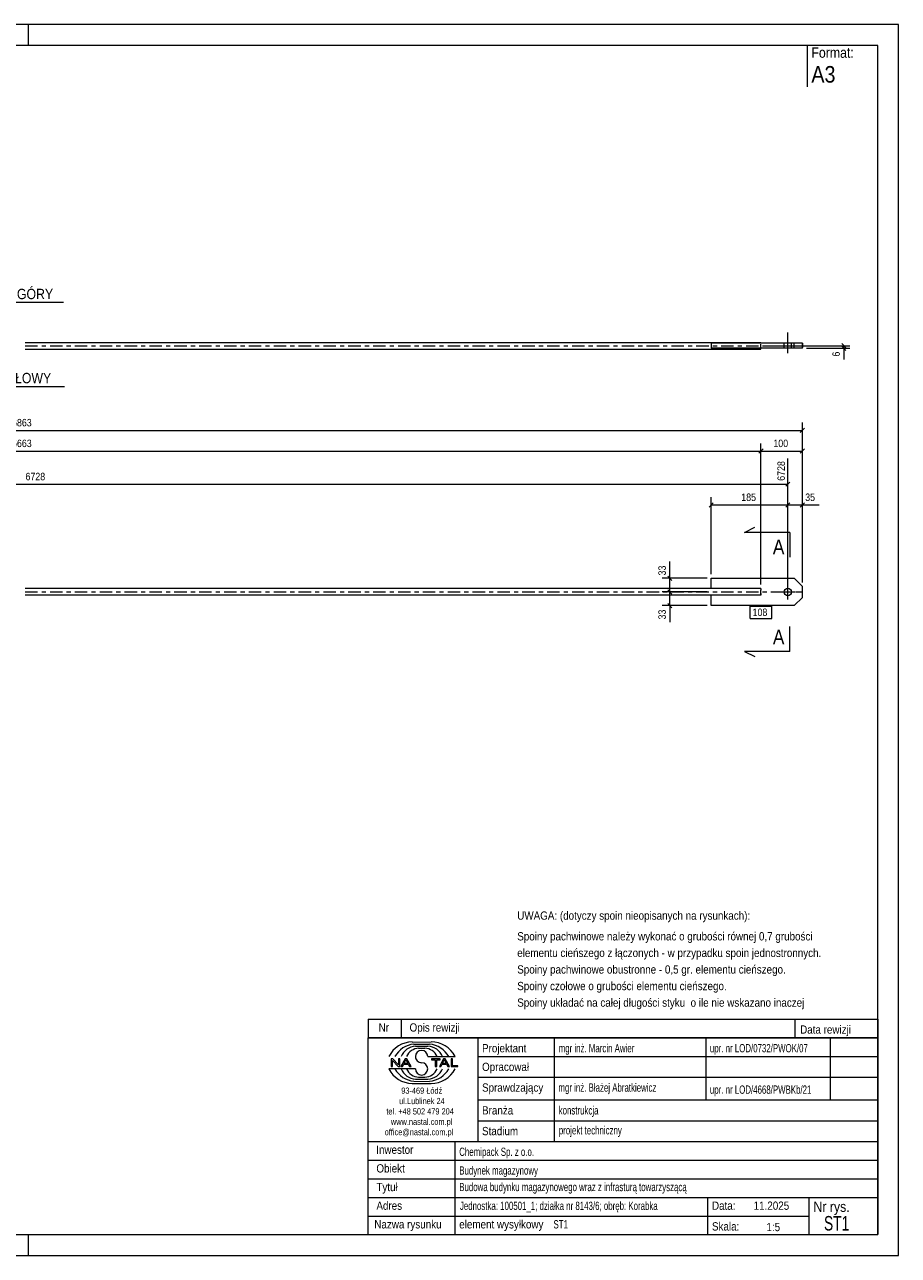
# Model space of a CAD drawing. Header units: millimetres. Extents: x 0 to 420, y 0 to 297.
# Tile 2 of 2: x 209 to 420, y 0 to 297. Entities that reach past the tile are written whole.
import ezdxf

# ---------------------------------------------------------------- set-up
doc = ezdxf.new("R2010")
doc.units = ezdxf.units.MM
for name, pattern in [('XKITLINE00', [0]), ('XKITLINE01', [4, 1, -1, 1, -1]), ('XKITLINE03', [6, 3, -1, 1, -1])]:
    doc.linetypes.add(name, pattern=pattern)
for name, color, linetype, lineweight in [('Arkusz rysunku', 3, 'Continuous', 0), ('Element', 2, 'Continuous', 0), ('Inny typ obiektu', 7, 'Continuous', 0), ('Przekrój', 7, 'Continuous', 0), ('Wymiar', 4, 'Continuous', 0), ('Znak elementu', 2, 'Continuous', 0), ('Śruba', 3, 'Continuous', 0)]:
    doc.layers.add(name, color=color, linetype=linetype, lineweight=lineweight)
doc.styles.add('ARIAL', font='ARIAL.TTF')

msp = doc.modelspace()

# ---------------------------------------------------------------- linework, layer by layer
at = {"layer": 'Arkusz rysunku', "linetype": 'XKITLINE00', "lineweight": 0}
for p, q in [((420, 297), (0, 297)), ((210, 292), (210, 297)), ((420, 297), (415, 297)), ((420, 0), (420, 297)), ((415, 292), (5, 292)), ((415, 5), (415, 292)), ((5, 5), (415, 5)), ((210, 0), (210, 5)), ((0, 0), (420, 0))]:
    msp.add_line(p, q, dxfattribs=at)
at = {"layer": 'Element', "linetype": 'XKITLINE00', "lineweight": 0}
for p, q in [((209.22, 220.3), (386.82, 220.3)), ((396.82, 220.1), (374.82, 220.1)), ((374.82, 220.1), (374.82, 218.9)), ((386.82, 220.3), (386.82, 220.1)), ((394.82, 218.9), (394.82, 220.1)), ((396.82, 218.9), (396.82, 220.1)), ((209.22, 218.7), (386.82, 218.7)), ((396.82, 218.9), (374.82, 218.9)), ((386.82, 218.81), (386.82, 218.9)), ((386.82, 218.7), (386.82, 218.81)), ((374.82, 160.89), (374.82, 163.39)), ((374.82, 163.39), (394.82, 163.39)), ((394.82, 163.39), (396.82, 161.39)), ((374.82, 160.89), (209.22, 160.89)), ((386.82, 160.89), (374.82, 160.89)), ((386.82, 160.89), (386.82, 160.59)), ((386.82, 160.59), (386.82, 160.49)), ((386.82, 159.69), (386.82, 160.49)), ((396.82, 158.79), (396.82, 161.39)), ((374.82, 159.29), (209.22, 159.29)), ((374.82, 156.79), (374.82, 159.29)), ((386.82, 159.29), (374.82, 159.29)), ((386.82, 159.6), (386.82, 159.69)), ((386.82, 159.6), (386.82, 159.29)), ((396.82, 158.79), (394.82, 156.79)), ((394.82, 156.79), (374.82, 156.79))]:
    msp.add_line(p, q, dxfattribs=at)
at = {"layer": 'Element', "linetype": 'XKITLINE01', "lineweight": 0}
for p, q in [((374.82, 220.1), (374.82, 218.9)), ((386.82, 218.9), (386.82, 220.19)), ((386.82, 218.9), (386.82, 220.1)), ((394.82, 218.9), (394.82, 220.1)), ((396.82, 220.1), (396.82, 218.9)), ((386.82, 160.89), (374.82, 160.89)), ((386.82, 160.89), (386.82, 160.59)), ((386.82, 159.6), (386.82, 160.59)), ((386.82, 159.29), (374.82, 159.29)), ((386.82, 159.69), (386.82, 159.29))]:
    msp.add_line(p, q, dxfattribs=at)
at = {"layer": 'Element', "linetype": 'XKITLINE03', "lineweight": 0}
for p, q in [((209.22, 219.5), (396.82, 219.5)), ((209.22, 160.09), (396.82, 160.09))]:
    msp.add_line(p, q, dxfattribs=at)
at = {"layer": 'Inny typ obiektu', "linetype": 'XKITLINE00', "lineweight": 0}
for p, q in [((398, 292), (398, 282)), ((195.86, 230), (218.46, 230)), ((189.63, 209.71), (218.71, 209.71)), ((292, 57), (292, 52.5)), ((292, 57), (415, 57)), ((300, 57), (300, 52.5)), ((395, 57), (395, 52.5)), ((415, 57), (415, 52.5)), ((415, 52.5), (292, 52.5)), ((292, 5), (292, 52.5)), ((292, 52.5), (415, 52.5)), ((302.62, 51.49), (307.23, 51.5)), ((303.07, 50.99), (306.86, 51)), ((303.46, 50.49), (306.45, 50.49)), ((318.5, 52.5), (318.5, 27.5)), ((337, 27.5), (337, 52.5)), ((373.5, 52.5), (373.5, 37.5)), ((403.5, 52.5), (403.5, 37.5)), ((415, 52.5), (415, 5)), ((304.2, 49.98), (305.73, 49.99)), ((306.42, 47.99), (312.98, 47.99)), ((318.5, 48), (415, 48)), ((303.43, 45.01), (297, 45.01)), ((297.93, 47.44), (297.57, 47.44)), ((297.57, 47.44), (297.57, 45.56)), ((297.57, 45.56), (297.9, 45.56)), ((297.9, 47.04), (299.29, 45.56)), ((297.9, 45.56), (297.9, 47.04)), ((299.31, 45.96), (297.93, 47.44)), ((299.29, 45.56), (299.65, 45.56)), ((299.65, 47.44), (299.31, 47.44)), ((299.31, 47.44), (299.31, 45.96)), ((299.65, 45.56), (299.65, 47.44)), ((300.96, 47.44), (299.94, 45.56)), ((299.94, 45.56), (300.31, 45.56)), ((300.31, 45.56), (300.61, 46.13)), ((300.61, 46.13), (301.71, 46.13)), ((300.71, 46.33), (301.14, 47.24)), ((301.6, 46.33), (300.71, 46.33)), ((301.33, 47.44), (300.96, 47.44)), ((301.14, 47.24), (301.6, 46.33)), ((302.41, 45.56), (301.33, 47.44)), ((301.71, 46.13), (302.02, 45.56)), ((302.02, 45.56), (302.41, 45.56)), ((309.43, 47.44), (307.34, 47.44)), ((307.34, 47.44), (307.34, 47.22)), ((307.34, 47.22), (308.21, 47.22)), ((308.21, 47.22), (308.21, 45.56)), ((308.21, 45.56), (308.56, 45.56)), ((308.56, 45.56), (308.56, 47.22)), ((308.56, 47.22), (309.43, 47.22)), ((310.21, 47.44), (309.2, 45.56)), ((309.2, 45.56), (309.57, 45.56)), ((309.43, 47.22), (309.43, 47.44)), ((309.57, 45.56), (309.86, 46.13)), ((309.86, 46.13), (310.96, 46.13)), ((309.96, 46.33), (310.39, 47.24)), ((310.86, 46.33), (309.96, 46.33)), ((310.59, 47.44), (310.21, 47.44)), ((310.4, 47.24), (310.39, 47.24)), ((310.4, 47.24), (310.86, 46.33)), ((311.67, 45.56), (310.59, 47.44)), ((310.96, 46.13), (311.27, 45.56)), ((311.27, 45.56), (311.67, 45.56)), ((312.36, 47.44), (312.01, 47.44)), ((312.01, 47.44), (312.01, 45.56)), ((312.01, 45.56), (313.66, 45.56)), ((312.36, 45.78), (312.36, 47.44)), ((313.66, 45.78), (312.36, 45.78)), ((313.66, 45.56), (313.66, 45.78)), ((303.07, 42.01), (306.86, 42)), ((303.46, 42.51), (306.45, 42.51)), ((304.2, 43.02), (305.73, 43.01)), ((318.5, 43), (415, 43)), ((302.62, 41.51), (307.23, 41.5)), ((318.5, 37.5), (415, 37.5)), ((318.5, 32.5), (415, 32.5)), ((292, 27.5), (415, 27.5)), ((313, 5), (313, 27.5)), ((292, 23), (415, 23)), ((292, 18.5), (415, 18.5)), ((292, 14), (415, 14)), ((374, 5), (374, 14)), ((398.5, 5), (398.5, 14)), ((292, 9.5), (398.5, 9.5)), ((292, 5), (415, 5))]:
    msp.add_line(p, q, dxfattribs=at)
for centre, radius, start, end in [((302.72, 45.08), 6.42, 90.8317, 153.0136), ((303.67, 45), 6.02, 95.7347, 150.2266), ((306.22, 46.41), 4.08, 22.7023, 86.7527), ((306.24, 44.98), 6.04, 29.8256, 84.1252), ((307.25, 45.07), 6.43, 27.0191, 90.199), ((303.7, 46.42), 4.07, 93.3428, 157.3393), ((304.33, 46.6), 3.38, 92.229, 155.8008), ((304.92, 47.99), 1.49, 0.0741, 179.9259), ((304.92, 47.99), 1.49, 179.9259, 270), ((305.59, 46.6), 3.39, 24.2351, 87.5913), ((302.72, 47.92), 6.42, 206.9864, 269.1683), ((303.67, 48), 6.02, 209.7734, 264.2653), ((303.7, 46.58), 4.07, 202.6607, 266.6572), ((304.33, 46.4), 3.38, 204.1992, 267.771), ((304.92, 45.01), 1.49, 180.0741, 359.9259), ((304.92, 45), 1.49, 0.0741, 90), ((305.59, 46.4), 3.39, 272.4087, 335.7649), ((306.22, 46.59), 4.08, 273.2473, 337.2977), ((306.24, 48.02), 6.04, 275.8748, 330.1744), ((307.25, 47.93), 6.43, 269.801, 332.9809)]:
    msp.add_arc(centre, radius, start, end, dxfattribs=at)
at = {"layer": 'Przekrój', "linetype": 'XKITLINE00', "lineweight": 0}
for p, q in [((382.82, 174.46), (385.32, 175.71)), ((387.82, 174.46), (382.82, 174.46)), ((393.82, 174.46), (387.82, 174.46)), ((393.82, 174.46), (393.82, 168.46)), ((393.82, 145.73), (393.82, 151.73)), ((382.82, 145.73), (385.32, 144.48)), ((387.82, 145.73), (382.82, 145.73)), ((393.82, 145.73), (387.82, 145.73))]:
    msp.add_line(p, q, dxfattribs=at)
at = {"layer": 'Wymiar', "linetype": 'XKITLINE00', "lineweight": 0}
for p, q in [((406.31, 220.01), (407.33, 218.99)), ((387.82, 219.5), (408.26, 219.5)), ((397.82, 218.9), (408.26, 218.9)), ((406.31, 219.41), (407.33, 218.39)), ((406.82, 218.9), (406.82, 219.5)), ((406.82, 218.9), (406.82, 216.21)), ((406.82, 218.9), (406.82, 216.21)), ((20.62, 199.09), (396.82, 199.09)), ((397.33, 199.6), (396.31, 198.59)), ((396.82, 162.39), (396.82, 200.95)), ((30.62, 194.09), (386.82, 194.09)), ((387.33, 194.6), (386.31, 193.59)), ((387.33, 194.6), (386.31, 193.59)), ((386.82, 161.89), (386.82, 195.95)), ((386.82, 161.89), (386.82, 195.95)), ((386.82, 194.09), (396.82, 194.09)), ((397.33, 194.6), (396.31, 193.59)), ((396.82, 162.39), (396.82, 195.95)), ((393.32, 161.09), (393.32, 192.26)), ((30.62, 186.09), (393.32, 186.09)), ((393.83, 186.6), (392.81, 185.59)), ((375.33, 181.6), (374.31, 180.59)), ((374.82, 164.39), (374.82, 182.95)), ((393.83, 181.6), (392.81, 180.59)), ((393.83, 181.6), (392.81, 180.59)), ((393.32, 161.09), (393.32, 182.95)), ((393.32, 161.09), (393.32, 182.95)), ((397.33, 181.6), (396.31, 180.59)), ((396.82, 162.39), (396.82, 182.95)), ((374.82, 181.09), (393.32, 181.09)), ((393.32, 181.09), (396.82, 181.09)), ((396.82, 181.09), (400.84, 181.09)), ((396.82, 181.09), (400.84, 181.09)), ((364.82, 163.39), (364.82, 167.42)), ((364.82, 163.39), (364.82, 167.42)), ((373.82, 163.39), (362.96, 163.39)), ((364.31, 163.9), (365.33, 162.89)), ((364.82, 160.09), (364.82, 163.39)), ((364.31, 160.6), (365.33, 159.59)), ((364.31, 160.6), (365.33, 159.59)), ((373.82, 160.09), (362.96, 160.09)), ((373.82, 160.09), (362.96, 160.09)), ((364.82, 156.79), (364.82, 160.09)), ((373.82, 156.79), (362.96, 156.79)), ((364.31, 157.3), (365.33, 156.29)), ((364.82, 156.79), (364.82, 152.77)), ((364.82, 156.79), (364.82, 152.77))]:
    msp.add_line(p, q, dxfattribs=at)
at = {"layer": 'Znak elementu', "linetype": 'XKITLINE00', "lineweight": 0}
for p, q in [((384.21, 156.69), (389.42, 156.69)), ((384.21, 153.69), (384.21, 156.69)), ((389.42, 153.69), (389.42, 156.69)), ((384.21, 153.69), (389.42, 153.69))]:
    msp.add_line(p, q, dxfattribs=at)
at = {"layer": 'Śruba', "linetype": 'XKITLINE00', "lineweight": 0}
for p, q in [((392.42, 218.9), (392.42, 220.1)), ((393.32, 217.7), (393.32, 222.7)), ((394.22, 218.9), (394.22, 220.1)), ((393.32, 158.29), (393.32, 161.89)), ((391.52, 160.09), (395.12, 160.09))]:
    msp.add_line(p, q, dxfattribs=at)
msp.add_circle((393.32, 160.09), 0.9, dxfattribs=at)

# ---------------------------------------------------------------- texts
at = {"layer": 'Inny typ obiektu', "style": 'ARIAL'}
for s, height, width, p in [('Format:', 2.5, 0.85, (399, 289)), ('A3', 4, 0.85, (399, 283)), ('RZUT Z GÓRY', 2.5, 0.85, (195.86, 230.75)), ('WIDOK CZOŁOWY', 2.5, 0.85, (189.63, 210.46)), ('UWAGA: (dotyczy spoin nieopisanych na rysunkach):', 2, 0.85, (328, 81)), ('Spoiny pachwinowe należy wykonać o grubości równej 0,7 grubości', 2, 0.85, (328, 76)), ('elementu cieńszego z łączonych - w przypadku spoin jednostronnych.', 2, 0.85, (328, 72)), ('Spoiny pachwinowe obustronne - 0,5 gr. elementu cieńszego.', 2, 0.85, (328, 68)), ('Spoiny czołowe o grubości elementu cieńszego.', 2, 0.85, (328, 64)), ('Spoiny układać na całej długości styku  o ile nie wskazano inaczej', 2, 0.85, (328, 60)), ('Nr', 2, 0.85, (294.54, 54)), ('Opis rewizji', 2, 0.85, (302, 54)), ('Data rewizji', 2, 0.85, (396.28, 53.5)), ('Projektant', 2, 0.85, (319.5, 49)), ('mgr inż. Marcin Awier', 2, 0.68, (338, 49)), ('upr. nr LOD/0732/PWOK/07', 2, 0.68, (374.5, 49)), ('Opracował', 2, 0.85, (319.5, 44.5)), ('Sprawdzający', 2, 0.85, (319.5, 39.5)), ('mgr inż. Błażej Abratkiewicz', 2, 0.68, (337.94, 39.5)), ('93-469 Łódź', 1.5, 0.85, (300, 39)), ('upr. nr LOD/4668/PWBKb/21', 2, 0.68, (374.5, 39)), ('ul.Lublinek 24', 1.5, 0.85, (299.5, 36.5)), ('Branża', 2, 0.85, (319.5, 34)), ('konstrukcja', 2, 0.68, (338, 34)), ('tel. +48 502 479 204', 1.5, 0.85, (296.41, 34)), ('www.nastal.com.pl', 1.5, 0.85, (297.5, 31.5)), ('office@nastal.com.pl', 1.5, 0.85, (296, 29)), ('Stadium', 2, 0.85, (319.5, 29)), ('projekt techniczny', 2, 0.68, (338.04, 29.19)), ('Inwestor', 2, 0.85, (293.96, 24.5)), ('Chemipack Sp. z o.o.', 2, 0.68, (314, 24)), ('Obiekt', 2, 0.85, (294, 20)), ('Budynek magazynowy', 2, 0.68, (314, 19.5)), ('Tytuł', 2, 0.85, (294, 15.5)), ('Budowa budynku magazynowego wraz z infrasturą towarzyszącą', 2, 0.68, (314, 15.5)), ('Adres', 2, 0.85, (294, 11)), ('Jednostka: 100501_1; działka nr 8143/6; obręb: Korabka', 2, 0.68, (314.16, 10.96)), ('Data:', 2, 0.85, (375, 11)), ('11.2025', 2, 0.85, (385.06, 11)), ('Nr rys.', 2.5, 0.85, (399.5, 10.5)), ('ST1', 3.5, 0.68, (402.04, 6)), ('Nazwa rysunku', 2, 0.85, (293.5, 6.5)), ('element wysyłkowy', 2, 0.85, (314, 6.5)), ('ST1', 2, 0.68, (336.75, 6.5)), ('Skala:', 2, 0.85, (375, 6)), ('1:5', 2, 0.85, (388.16, 5.85))]:
    msp.add_text(s, height=height, dxfattribs=dict(at, width=width)).set_placement(p)
at = {"layer": 'Przekrój', "style": 'ARIAL', "width": 0.85}
for p in [(389.71, 169.21), (389.71, 147.48)]:
    msp.add_text('A', height=3.5, dxfattribs=at).set_placement(p)
at = {"layer": 'Wymiar', "style": 'ARIAL', "width": 0.85}
for s, p in [('6', (405.86, 216.89)), ('6728', (392.6, 186.91)), ('33', (363.86, 164.07)), ('33', (363.86, 153.45))]:
    msp.add_text(s, height=1.8, rotation=90.0002, dxfattribs=at).set_placement(p)
for s, p in [('6863', (206.05, 200.05)), ('6663', (206.05, 195.05)), ('100', (389.82, 195.05)), ('6728', (209.3, 187.05)), ('185', (382.07, 182.05)), ('35', (397.5, 182.05))]:
    msp.add_text(s, height=1.8, dxfattribs=at).set_placement(p)
at = {"layer": 'Znak elementu', "style": 'ARIAL', "width": 0.85}
msp.add_text('108', height=1.8, dxfattribs=at).set_placement((384.81, 154.29))

doc.saveas('drawing.dxf')
